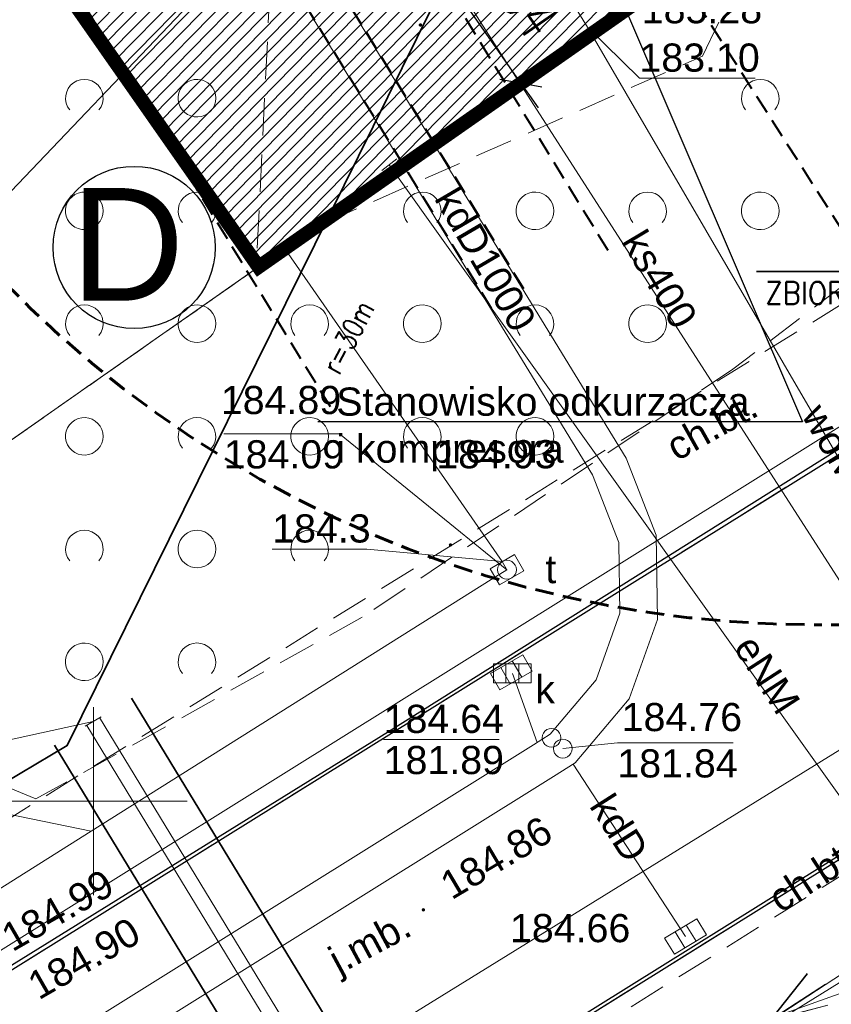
# Model space of a CAD drawing. Extents: x 8014 to 6635291, y -5609 to 5765892.
# Tile 34 of 158: x 6601148 to 6601170, y 5731745 to 5731771. Entities that reach past the tile are written whole.
import ezdxf
from ezdxf import colors
from ezdxf.entities.mleader import LeaderData, LeaderLine
from ezdxf.enums import TextEntityAlignment as Align
from ezdxf.math import Vec2, Vec3

# ---------------------------------------------------------------- set-up
doc = ezdxf.new("R2010")
doc.units = 0
doc.header["$PDSIZE"] = 0.75
for name, pattern in [('( Dashed )', [0.75, 0.5, -0.25]), ('DASHED', [0.75, 0.5, -0.25]), ('HIDDEN', [0.375, 0.25, -0.125]), ('PRZER1-1', [1, 0.5, -0.5]), ('PRZER2-1', [1.5, 1, -0.5]), ('PRZER3-1', [2, 1.5, -0.5])]:
    doc.linetypes.add(name, pattern=pattern)
doc.layers.get('0').update_dxf_attribs({"linetype": 'CONTINUOUS'})
doc.layers.get('Defpoints').update_dxf_attribs({"linetype": 'CONTINUOUS'})
for name, color, linetype, lineweight in [('- Projektowany budynek', 4, 'CONTINUOUS', 50), ('a_krawężnik', 7, 'CONTINUOUS', 30), ('GESDZI', 7, 'CONTINUOUS', 18), ('GSLKRW', 7, 'CONTINUOUS', 25), ('GSPWPS', 7, 'CONTINUOUS', 13), ('GSPWPS_O', 7, 'CONTINUOUS', 13), ('GSSKOA', 7, 'CONTINUOUS', 18), ('GSSKOA_O', 7, 'CONTINUOUS', 18), ('GSSKOD', 7, 'CONTINUOUS', 18), ('GSSKOD_O', 7, 'CONTINUOUS', 18), ('GSSZAD', 7, 'CONTINUOUS', 18), ('GULLOB', 7, 'CONTINUOUS', 35), ('GUPIKP', 7, 'CONTINUOUS', 18), ('GUPIWZ', 7, 'CONTINUOUS', 18), ('GUPIWZ_O', 7, 'CONTINUOUS', 18), ('GUPPRZ_O', 7, 'CONTINUOUS', 18), ('GUPZCP', 7, 'CONTINUOUS', 18), ('OPIS', 7, 'CONTINUOUS', 0), ('Ramka sekcyjna', 7, 'CONTINUOUS', 18), ('T_OBRYS', 160, 'CONTINUOUS', 40), ('T_odn', 7, 'CONTINUOUS', 35), ('T_str.ochr.8m', 40, 'HIDDEN', 60)]:
    doc.layers.add(name, color=color, linetype=linetype, lineweight=lineweight)
for name, color, linetype in [('A-SZRAF- DROGI', 130, 'CONTINUOUS'), ('a_drogi', 4, 'CONTINUOUS'), ('a_granica', 12, 'DASHED'), ('a_zieleń', 80, 'CONTINUOUS'), ('STREFY', 7, 'CONTINUOUS'), ('T_opisy', 7, 'CONTINUOUS'), ('Wymiarowanie', 7, 'CONTINUOUS')]:
    doc.layers.add(name, color=color, linetype=linetype)
for name, color, linetype, lineweight, true_color in [('GESUZY', 7, 'CONTINUOUS', 18, 0x008000), ('GULCPR', 7, 'CONTINUOUS', 18, 0xd200d2), ('GULEPR', 1, 'CONTINUOUS', 18, 0xff0000), ('GULEPR_O', 1, 'CONTINUOUS', 18, 0xff0000), ('GULKPR', 7, 'CONTINUOUS', 18, 0x803300), ('GULKPR_O', 7, 'CONTINUOUS', 18, 0x803300), ('GULTPR', 7, 'CONTINUOUS', 18, 0xff9100), ('GULWPR', 5, 'CONTINUOUS', 18, 0x0000ff), ('GULWPR_O', 5, 'CONTINUOUS', 18, 0x0000ff), ('GUPKKS', 7, 'CONTINUOUS', 18, 0x803300), ('GUPKSD', 7, 'CONTINUOUS', 18, 0x803300)]:
    doc.layers.add(name, color=color, linetype=linetype, lineweight=lineweight, true_color=true_color)
doc.styles.add('Arial', font='arial.ttf')
doc.styles.add('ROMANS', font='romans.shx', dxfattribs={"width": 0.7})
doc.linetypes.add('SMILEYS', pattern='A,12.7,-5.08,[":^)",Standard,S=2.54,R=0,X=-2.54,Y=-1.27],-5.08,12.7,-5.08,["8)",Standard,S=2.54,R=0,X=-2.54,Y=-1.27],-5.08', length=45.72)
doc.dimstyles.new('DIM500', dxfattribs={"dimscale": 40, "dimtxt": 0.03, "dimasz": 0.01, "dimexe": 0, "dimexo": 0, "dimgap": 0.02, "dimtad": 1, "dimzin": 9, "dimdsep": 46, "dimtxsty": 'ROMANS', "dimblk": 'TICK1', "dimcen": 0, "dimse1": 1, "dimse2": 1, "dimclrd": 256, "dimclre": 7, "dimclrt": 6, "dimazin": 0, "dimtfac": 1, "dimtdec": 4, "dimtix": 1, "dimtmove": 2, "dimatfit": 3, "dimldrblk": 'TICK1', "dimfxl": 1, "dimtolj": 1, "dimtzin": 9, "dimarcsym": 0})

# ---------------------------------------------------------------- blocks, each defined once
blk = doc.blocks.new('D_GUPKKS1')
at = {"color": 0}
blk.add_lwpolyline([(0.5, -0.25), (-0.5, -0.25), (-0.5, 0.25), (0.5, 0.25)], close=True, dxfattribs=at)
for points in [[(-0.175, -0.25), (-0.175, 0.25)], [(0.175, -0.25), (0.175, 0.25)]]:
    blk.add_lwpolyline(points, dxfattribs=at)
blk = doc.blocks.new('D_GUPKSD1_1')
at = {"color": 0}
blk.add_lwpolyline([(0, 0.25), (0.064705, 0.241481), (0.125, 0.216506), (0.176777, 0.176777), (0.216506, 0.125), (0.241481, 0.064705), (0.25, 0), (0.241481, -0.064705), (0.216506, -0.125), (0.176777, -0.176777), (0.125, -0.216506), (0.064705, -0.241481), (0, -0.25), (-0.064705, -0.241481), (-0.125, -0.216506), (-0.176777, -0.176777), (-0.216506, -0.125), (-0.241481, -0.064705), (-0.25, 0), (-0.241481, 0.064705), (-0.216506, 0.125), (-0.176777, 0.176777), (-0.125, 0.216506), (-0.064705, 0.241481)], close=True, dxfattribs=at)
blk = doc.blocks.new('D_GSPWPS1')
blk.add_hatch(color=0).paths.add_polyline_path([(-0.045, 0), (-0.043467, -0.011647), (-0.038971, -0.0225), (-0.03182, -0.03182), (-0.0225, -0.038971), (-0.011647, -0.043467), (0, -0.045), (0.011647, -0.043467), (0.0225, -0.038971), (0.03182, -0.03182), (0.038971, -0.0225), (0.043467, -0.011647), (0.045, 0), (0.043467, 0.011647), (0.038971, 0.0225), (0.03182, 0.03182), (0.0225, 0.038971), (0.011647, 0.043467), (0, 0.045), (-0.011647, 0.043467), (-0.0225, 0.038971), (-0.03182, 0.03182), (-0.038971, 0.0225), (-0.043467, 0.011647)])
blk = doc.blocks.new('D_GUPIKP1_1')
at = {"color": 0}
blk.add_lwpolyline([(0, 0.25), (0.064705, 0.241481), (0.125, 0.216506), (0.176777, 0.176777), (0.216506, 0.125), (0.241481, 0.064705), (0.25, 0), (0.241481, -0.064705), (0.216506, -0.125), (0.176777, -0.176777), (0.125, -0.216506), (0.064705, -0.241481), (0, -0.25), (-0.064705, -0.241481), (-0.125, -0.216506), (-0.176777, -0.176777), (-0.216506, -0.125), (-0.241481, -0.064705), (-0.25, 0), (-0.241481, 0.064705), (-0.216506, 0.125), (-0.176777, 0.176777), (-0.125, 0.216506), (-0.064705, 0.241481)], close=True, dxfattribs=at)
blk = doc.blocks.new('D_GUPIWZ1_3')
at = {"color": 0}
blk.add_lwpolyline([(0.375, -0.25), (-0.375, -0.25), (-0.375, 0.25), (0.375, 0.25)], close=True, dxfattribs=at)
blk = doc.blocks.new('D_GUPZCP1')
at = {"color": 0}
blk.add_lwpolyline([(0, 0.25), (0, -0.25)], dxfattribs=at)
blk = doc.blocks.new('D_GUPIWZ1_1')
at = {"color": 0}
blk.add_lwpolyline([(0, 0.25), (0.064705, 0.241481), (0.125, 0.216506), (0.176777, 0.176777), (0.216506, 0.125), (0.241481, 0.064705), (0.25, 0), (0.241481, -0.064705), (0.216506, -0.125), (0.176777, -0.176777), (0.125, -0.216506), (0.064705, -0.241481), (0, -0.25), (-0.064705, -0.241481), (-0.125, -0.216506), (-0.176777, -0.176777), (-0.216506, -0.125), (-0.241481, -0.064705), (-0.25, 0), (-0.241481, 0.064705), (-0.216506, 0.125), (-0.176777, 0.176777), (-0.125, 0.216506), (-0.064705, 0.241481)], close=True, dxfattribs=at)
blk = doc.blocks.new('D_SUEP1')
at = {"color": 0}
blk.add_lwpolyline([(-0.75, -0.5), (0.75, 0), (-0.75, 0.5)], dxfattribs=at)
blk = doc.blocks.new('D_GSSZAD1')
at = {"color": 0}
blk.add_lwpolyline([(0.5, 0), (0.490964, 0.094626), (0.464184, 0.185831), (0.420627, 0.27032), (0.361867, 0.34504), (0.290028, 0.407288), (0.207708, 0.454816), (0.117879, 0.485906), (0.023791, 0.499434), (-0.071157, 0.494911), (-0.163534, 0.4725), (-0.25, 0.433013), (-0.32743, 0.377875), (-0.393027, 0.309079), (-0.444418, 0.229113), (-0.479746, 0.140866), (-0.497736, 0.047528), (-0.497736, -0.047528), (-0.479746, -0.140866), (-0.444418, -0.229113), (-0.393027, -0.309079), (-0.32743, -0.377875), (-0.25, -0.433013), (-0.163534, -0.4725), (-0.071157, -0.494911), (0.023791, -0.499434), (0.117879, -0.485906), (0.207708, -0.454816), (0.290028, -0.407288), (0.361867, -0.34504), (0.420627, -0.27032), (0.464184, -0.185831), (0.490964, -0.094626)], close=True, dxfattribs=at)
blk = doc.blocks.new('D_GSSZAD2')
at = {"color": 0}
blk.add_lwpolyline([(-0.390312, -0.3125), (-0.445567, -0.226869), (-0.482312, -0.131814), (-0.49902, -0.031282), (-0.494998, 0.070549), (-0.470412, 0.169449), (-0.426283, 0.26131), (-0.364446, 0.342315), (-0.287468, 0.409099), (-0.198548, 0.458889), (-0.10138, 0.489614), (0, 0.5), (0.10138, 0.489614), (0.198548, 0.458889), (0.287468, 0.409099), (0.364446, 0.342315), (0.426283, 0.26131), (0.470412, 0.169449), (0.494998, 0.070549), (0.49902, -0.031282), (0.482312, -0.131814), (0.445567, -0.226869), (0.390312, -0.3125)], dxfattribs=at)
blk = doc.blocks.new('_None')
blk = doc.blocks.new('TICK1')
at = {"color": 0}
for p, q in [((0, -1.4), (0, 1.4)), ((0, 0), (-1, 0))]:
    blk.add_line(p, q, dxfattribs=at)
at = {"color": 2}
blk.add_line((-1, -1), (1, 1), dxfattribs=at)
blk = doc.blocks.new('*D220')
at = {"layer": 'Defpoints', "color": 0}
for p in [(6601160.168, 5731773.19), (6601162.486, 5731769.877), (6601161.385, 5731769.107)]:
    blk.add_point(p, dxfattribs=at)
at = {"layer": 'Wymiarowanie', "lineweight": -2}
for p, q in [((6601158.838, 5731772.748), (6601158.609, 5731773.076)), ((6601159.067, 5731772.42), (6601161.385, 5731769.107)), ((6601161.615, 5731768.779), (6601161.844, 5731768.451))]:
    blk.add_line(p, q, dxfattribs=at)
at = {"layer": 'Wymiarowanie', "lineweight": -2, "xscale": 0.4, "yscale": 0.4, "zscale": 0.4}
for p, rotation in [((6601159.067, 5731772.42), 304.9757560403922), ((6601161.385, 5731769.107), 124.9757560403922)]:
    blk.add_blockref('TICK1', p, dxfattribs=dict(at, rotation=rotation))
at = {"layer": 'Wymiarowanie', "color": 6, "insert": (6601161.373, 5731771.566), "char_height": 1.2, "attachment_point": 5, "rotation": 304.9758, "style": 'ROMANS'}
blk.add_mtext('\\A1;4.04', dxfattribs=at)

msp = doc.modelspace()

# ---------------------------------------------------------------- hatches: boundary and pattern name
at = {"layer": 'A-SZRAF- DROGI', "linetype": 'ByBlock', "lineweight": 0}
h = msp.add_hatch(dxfattribs=at)
h.set_pattern_fill('ANSI37', color=253, scale=3, style=0)
h.set_pattern_definition([(45, (3365827.47042, 2822255.7523), (-0.265165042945, 0.265165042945), []), (135, (3365827.47042, 2822255.7523), (-0.265165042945, -0.265165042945), [])])
h.paths.add_polyline_path([(6601164.801, 5731825.446), (6601168.791, 5731826.948), (6601168.821, 5731824.474), (6601166.454, 5731823.503)])
edge = h.paths.add_edge_path()
edge.add_line((6601172.476, 5731825.895), (6601172.411, 5731828.026))
edge.add_line((6601172.411, 5731828.026), (6601173.992, 5731828.189))
edge.add_arc((6601186.035, 5732243.68), 415.666, 268.33976, 269.91165)
edge.add_line((6601185.394, 5731828.015), (6601205.043, 5731828.193))
edge.add_line((6601205.043, 5731828.193), (6601225.232, 5731828.343))
edge.add_line((6601225.232, 5731828.343), (6601245.168, 5731828.586))
edge.add_line((6601245.168, 5731828.586), (6601245.543, 5731828.59))
edge.add_line((6601245.543, 5731828.59), (6601246.884, 5731826.594))
edge.add_line((6601246.884, 5731826.594), (6601221.79, 5731826.309))
edge.add_line((6601221.79, 5731826.309), (6601205.136, 5731826.031))
edge.add_line((6601205.136, 5731826.031), (6601185.273, 5731825.848))
edge.add_line((6601185.273, 5731825.848), (6601173.834, 5731826.053))
edge.add_line((6601173.834, 5731826.053), (6601172.476, 5731825.895))
edge = h.paths.add_edge_path()
edge.add_line((6601111.994, 5731733.86), (6601109.203, 5731750.836))
edge.add_line((6601109.203, 5731750.836), (6601106.88, 5731760.994))
edge.add_line((6601106.88, 5731760.994), (6601102.557, 5731779.174))
edge.add_line((6601102.557, 5731779.174), (6601096.809, 5731802.335))
edge.add_line((6601096.809, 5731802.335), (6601093.394, 5731815.076))
edge.add_arc((6601112.891, 5731821.407), 20.499, 186.6456, 197.9903, ccw=False)
edge.add_arc((6601104.1, 5731821.197), 11.772, 157.0931, 190.5857, ccw=False)
edge.add_line((6601093.257, 5731825.779), (6601095.519, 5731824.743))
edge.add_line((6601095.519, 5731824.743), (6601101.325, 5731802.801))
edge.add_line((6601101.325, 5731802.801), (6601106.886, 5731780.522))
edge.add_line((6601106.886, 5731780.522), (6601111.376, 5731762.136))
edge.add_line((6601111.376, 5731762.136), (6601116.585, 5731733.745))
edge.add_line((6601116.585, 5731733.745), (6601117.929, 5731724.497))
edge.add_line((6601117.929, 5731724.497), (6601120.175, 5731712.999))
edge.add_line((6601120.175, 5731712.999), (6601122.074, 5731714.127))
edge.add_line((6601122.074, 5731714.127), (6601119.954, 5731724.963))
edge.add_line((6601119.954, 5731724.963), (6601118.634, 5731734.045))
edge.add_line((6601118.634, 5731734.045), (6601113.329, 5731762.836))
edge.add_line((6601113.329, 5731762.836), (6601108.915, 5731781.012))
edge.add_line((6601108.915, 5731781.012), (6601103.286, 5731803.464))
edge.add_line((6601103.286, 5731803.464), (6601098.333, 5731822.44))
edge.add_line((6601098.333, 5731822.44), (6601100.26, 5731826.8))
edge.add_line((6601100.26, 5731826.8), (6601104.18, 5731826.61))
edge.add_line((6601104.18, 5731826.61), (6601124.59, 5731825.705))
edge.add_arc((6601125.61, 5731847.683), 22.002, 254.8648, 267.342, ccw=False)
edge.add_line((6601119.866, 5731826.445), (6601114.202, 5731827.977))
edge.add_arc((6601110.334, 5731814.504), 14.017, 73.981, 84.7293)
edge.add_line((6601111.621, 5731828.462), (6601104.31, 5731828.801))
edge.add_line((6601104.31, 5731828.801), (6601098.736, 5731829.044))
edge.add_arc((6601099.468, 5731836.321), 7.313, 237.4214, 264.2566, ccw=False)
edge.add_line((6601095.53, 5731830.158), (6601092.874, 5731826.011))
edge.add_arc((6601101.918, 5731821.944), 9.917, 155.786, 175.0174)
edge.add_arc((6601112.86, 5731821.402), 20.868, 176.144, 198.0523)
edge.add_line((6601093.019, 5731814.935), (6601096.416, 5731802.213))
edge.add_line((6601096.416, 5731802.213), (6601102.139, 5731779.125))
edge.add_line((6601102.139, 5731779.125), (6601106.492, 5731760.912))
edge.add_line((6601106.492, 5731760.912), (6601108.825, 5731750.719))
edge.add_line((6601108.825, 5731750.719), (6601111.607, 5731733.785))
edge.add_line((6601111.607, 5731733.785), (6601115.11, 5731713.014))
edge.add_line((6601115.11, 5731713.014), (6601115.783, 5731710.389))
edge.add_line((6601115.783, 5731710.389), (6601116.123, 5731710.591))
edge.add_line((6601116.123, 5731710.591), (6601115.488, 5731713.094))
edge.add_line((6601115.488, 5731713.094), (6601113.741, 5731723.477))
edge.add_line((6601113.741, 5731723.477), (6601111.994, 5731733.86))
at = {"layer": 'a_zieleń', "transparency": 33554687}
h = msp.add_hatch(dxfattribs=at)
h.set_pattern_fill('ANSI31', color=256, scale=2, angle=0.5416)
h.set_pattern_definition([(45.54155787, (6600987.53512, 5732094.77134), (-0.1784396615, 0.175097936), [])])
edge = h.paths.add_edge_path()
edge.add_line((6601184.523, 5731785.715), (6601184.767, 5731785.473))
edge.add_line((6601184.767, 5731785.473), (6601208.79, 5731802.27))
edge.add_line((6601208.79, 5731802.27), (6601211.05, 5731814.48))
edge.add_line((6601211.05, 5731814.48), (6601142.151, 5731813.823))
edge.add_arc((6601143.698, 5731819.102), 5.501, 253.6603, 270.5475)
edge.add_line((6601143.751, 5731813.601), (6601191.034, 5731814.053))
edge.add_arc((6601191.122, 5731812.113), 1.942, 359.8374, 92.594, ccw=False)
edge.add_line((6601193.063, 5731812.108), (6601193.074, 5731811.004))
edge.add_line((6601193.074, 5731811.004), (6601197.383, 5731811.045))
edge.add_line((6601197.383, 5731811.045), (6601197.425, 5731806.621))
edge.add_line((6601197.425, 5731806.621), (6601199.732, 5731806.642))
edge.add_line((6601199.732, 5731806.642), (6601199.803, 5731799.171))
edge.add_line((6601199.803, 5731799.171), (6601197.516, 5731797.165))
edge.add_line((6601197.516, 5731797.165), (6601194.216, 5731797.133))
edge.add_line((6601194.216, 5731797.133), (6601194.251, 5731793.47))
edge.add_arc((6601191.538, 5731793.658), 2.72, 281.0894, 356.0358, ccw=False)
edge.add_line((6601192.061, 5731790.989), (6601185.152, 5731786.156))
edge.add_arc((71774552.687, -87417922.681), 113685689.918, 124.97904394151, 124.97904432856)
h.paths.add_polyline_path([(6601204.906, 5731809.178), (6601202.577, 5731808.579), (6601203.741, 5731808.879)], flags=16)
h = msp.add_hatch(dxfattribs=at)
h.set_pattern_fill('ANSI31', color=256, scale=2, angle=0.5416)
h.set_pattern_definition([(45.54818, (6607983.67314, 5729436.4412), (-0.178459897, 0.175077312), [])])
edge = h.paths.add_edge_path()
edge.add_line((6601132.289, 5731807.912), (6601127.081, 5731807.902))
edge.add_line((6601127.081, 5731807.902), (6601127.042, 5731806.546))
edge.add_line((6601127.042, 5731806.546), (6601125.024, 5731806.575))
edge.add_line((6601125.024, 5731806.575), (6601123.865, 5731808.179))
edge.add_line((6601123.865, 5731808.179), (6601123.893, 5731810.091))
edge.add_line((6601123.893, 5731810.091), (6601127.092, 5731810.045))
edge.add_line((6601127.092, 5731810.045), (6601127.079, 5731809.102))
edge.add_line((6601127.079, 5731809.102), (6601132.973, 5731809.113))
edge.add_arc((6601141.259, 5731812.627), 9, 180.5464, 202.9871, ccw=False)
edge.add_line((6601132.259, 5731812.542), (6601132.248, 5731813.728))
edge.add_line((6601132.248, 5731813.728), (6601119.83, 5731813.61))
edge.add_line((6601119.83, 5731813.61), (6601154.4, 5731764.22))
edge.add_line((6601154.4, 5731764.22), (6601170.421, 5731775.462))
edge.add_line((6601170.421, 5731775.462), (6601167.796, 5731776.943))
edge.add_line((6601167.796, 5731776.943), (6601164.951, 5731771.897))
edge.add_line((6601164.951, 5731771.897), (6601163.576, 5731771.285))
edge.add_line((6601163.576, 5731771.285), (6601148.409, 5731779.831))
edge.add_line((6601148.409, 5731779.831), (6601150.868, 5731784.187))
edge.add_arc((6601153.831, 5731789.328), 5.934, 214.9282, 240.0426, ccw=False)
edge.add_line((6601148.966, 5731785.93), (6601146.468, 5731789.497))
edge.add_line((6601146.468, 5731789.497), (6601142.299, 5731786.729))
edge.add_line((6601142.299, 5731786.729), (6601135.135, 5731796.973))
edge.add_line((6601135.135, 5731796.973), (6601132.679, 5731795.251))
edge.add_line((6601132.679, 5731795.251), (6601128.605, 5731801.065))
edge.add_line((6601128.605, 5731801.065), (6601130.242, 5731802.212))
edge.add_line((6601130.242, 5731802.212), (6601128.23, 5731805.075))
edge.add_line((6601128.23, 5731805.075), (6601132.289, 5731807.912))
h.paths.add_polyline_path([(6601124.088, 5731807.273), (6601122.408, 5731810.037), (6601124.012, 5731807.364), (6601124.445, 5731807.377)])

# ---------------------------------------------------------------- linework, layer by layer
at = {"layer": 'a_drogi', "color": 1, "linetype": 'SMILEYS', "ltscale": 10}
msp.add_circle((6601151.088, 5731764.739, 10.22), 2.159, dxfattribs=at)
at = {"layer": 'a_granica', "elevation": 10.08}
msp.add_lwpolyline([(6601154.4, 5731764.22, 0.375, 0.375, 0), (6601119.83, 5731813.61, 0.375, 0.375, 0), (6601211.05, 5731814.48, 0.375, 0.375, 0), (6601208.79, 5731802.27, 0.375, 0.375, 0), (6601154.4, 5731764.22, 0.375, 0, 0)], format="xyseb", dxfattribs=at)
at = {"layer": 'a_krawężnik'}
for p, q in [((6601172.052, 5731760.754), (6601157.857, 5731751.849)), ((6601130.596, 5731724.098), (6601177.1, 5731753.074)), ((6601157.857, 5731751.849), (6601125.689, 5731731.93))]:
    msp.add_line(p, q, dxfattribs=at)
at = {"layer": 'GESDZI', "color": 8, "linetype": 'Continuous', "lineweight": 18, "elevation": 10.22}
for points in [[(6601154.4, 5731764.22), (6601127.53, 5731802.6), (6601119.83, 5731813.61), (6601211.05, 5731814.48), (6601208.79, 5731802.27)], [(6601140.46, 5731754.47), (6601135.59, 5731757.91), (6601122.2, 5731776.01), (6601111.72, 5731792.46), (6601127.53, 5731802.6), (6601154.4, 5731764.22)], [(6601140.46, 5731754.47), (6601154.4, 5731764.22), (6601208.79, 5731802.27), (6601216.42, 5731789), (6601201.69, 5731779.82), (6601182.14, 5731767.62), (6601162.6, 5731755.43), (6601143.05, 5731743.24), (6601137.31, 5731752.26)], [(6601145.65, 5731730.16), (6601139.4, 5731740.97), (6601143.05, 5731743.24), (6601162.6, 5731755.43), (6601182.14, 5731767.62), (6601201.69, 5731779.82), (6601216.42, 5731789), (6601221.16, 5731780.75), (6601219.68, 5731779.82), (6601221.45, 5731777.18), (6601212.93, 5731771.89), (6601147.39, 5731731.24)], [(6601151.62, 5731724.81), (6601147.39, 5731731.24), (6601212.93, 5731771.89), (6601222.65, 5731756.31), (6601181.7, 5731745.25)]]:
    msp.add_lwpolyline(points, close=True, dxfattribs=at)
at = {"layer": 'GESUZY', "color": 8, "linetype": 'PRZER1-1', "lineweight": 18, "elevation": 10.08}
for points in [[(6601127.53, 5731802.6), (6601111.72, 5731792.46), (6601122.2, 5731776.01), (6601137.31, 5731752.26), (6601140.46, 5731754.47), (6601154.4, 5731764.22), (6601208.79, 5731802.27), (6601211.05, 5731814.48), (6601119.83, 5731813.61)], [(6601154.4, 5731764.22), (6601127.53, 5731802.6), (6601119.83, 5731813.61), (6601211.05, 5731814.48), (6601208.79, 5731802.27)], [(6601154.4, 5731764.22), (6601140.46, 5731754.47), (6601137.31, 5731752.26), (6601122.2, 5731776.01), (6601111.72, 5731792.46), (6601127.53, 5731802.6)]]:
    msp.add_lwpolyline(points, close=True, dxfattribs=at)
at = {"layer": 'GSLKRW', "color": 8, "linetype": 'Continuous', "lineweight": 25, "elevation": 10.18}
for points in [[(6601127.63, 5731732.94), (6601147.86, 5731745.53), (6601171.84, 5731760.47), (6601176.09, 5731763.87), (6601177.31, 5731767.69)], [(6601131.725, 5731724.507), (6601136.351, 5731727.445), (6601152.67, 5731737.74), (6601175.14, 5731751.74), (6601179.445, 5731754.298), (6601186.52, 5731757.579), (6601189.069, 5731758.65), (6601192.769, 5731760.184), (6601203.806, 5731763.875)]]:
    msp.add_lwpolyline(points, dxfattribs=at)
at = {"layer": 'GSSKOA', "color": 8, "linetype": 'PRZER3-1', "lineweight": 18, "elevation": 10.18}
for points in [[(6601271.64, 5731777.52), (6601221.47, 5731776.54), (6601207.67, 5731774.15), (6601202.69, 5731775.94), (6601199.89, 5731778.48), (6601196.43, 5731783.9), (6601192.126, 5731790.614), (6601174.875, 5731778.716), (6601176.431, 5731776.4), (6601177.574, 5731771.743), (6601177.639, 5731769.514), (6601177.31, 5731767.69), (6601176.09, 5731763.87), (6601171.84, 5731760.47), (6601147.86, 5731745.53), (6601127.63, 5731732.94), (6601131.725, 5731724.507)], [(6601131.725, 5731724.507), (6601136.351, 5731727.445), (6601152.67, 5731737.74), (6601175.14, 5731751.74)]]:
    msp.add_lwpolyline(points, dxfattribs=at)
at = {"layer": 'GSSKOD', "color": 8, "linetype": 'PRZER2-1', "lineweight": 18, "elevation": 10.18}
msp.add_lwpolyline([(6601177.31, 5731767.69), (6601177.639, 5731769.514), (6601177.574, 5731771.743), (6601176.431, 5731776.4), (6601174.875, 5731778.716), (6601173.808, 5731778.087), (6601175.549, 5731775.493), (6601176.098, 5731773.533), (6601176.398, 5731771.529), (6601176.442, 5731769.37), (6601176.395, 5731767.219), (6601137.233, 5731743.043), (6601137.684, 5731742.462), (6601126.281, 5731735.409), (6601127.63, 5731732.94), (6601147.86, 5731745.53), (6601171.84, 5731760.47), (6601176.09, 5731763.87)], close=True, dxfattribs=at)
for points in [[(6601136.351, 5731727.445), (6601152.67, 5731737.74), (6601175.14, 5731751.74), (6601179.445, 5731754.298), (6601186.52, 5731757.579), (6601192.769, 5731760.184), (6601203.806, 5731763.875), (6601209, 5731764.99), (6601216.08, 5731766.5), (6601220.181, 5731767.264), (6601230.549, 5731768.472), (6601239.19, 5731768.93)], [(6601258.19, 5731768.51), (6601258.18, 5731767.95), (6601238.71, 5731768.23), (6601229.754, 5731767.736), (6601216.11, 5731765.95), (6601209.73, 5731764.69), (6601203.155, 5731762.942), (6601193.058, 5731759.71), (6601189.368, 5731758.176), (6601179.713, 5731753.873), (6601175.35, 5731751.41), (6601152.91, 5731737.41), (6601136.396, 5731726.986), (6601136.351, 5731727.445)]]:
    msp.add_lwpolyline(points, dxfattribs=at)
at = {"layer": 'GSSZAD', "color": 8, "linetype": 'PRZER2-1', "lineweight": 18, "elevation": 10.1}
msp.add_lwpolyline([(6601142.89, 5731795.24), (6601148.57, 5731784.4), (6601151.1, 5731772.78), (6601154.78, 5731773.21), (6601154.34, 5731764.19), (6601156.09, 5731765.36), (6601166.22, 5731769.83), (6601167.19, 5731771.85), (6601174.49, 5731772.34), (6601174.79, 5731767.37), (6601167.03, 5731761.5), (6601157.16, 5731754.9), (6601148.47, 5731750.06), (6601138.44, 5731754.22), (6601131.08, 5731768.1), (6601134.76, 5731771.03), (6601130.73, 5731789.09)], close=True, dxfattribs=at)
at = {"layer": 'GULCPR', "color": 8, "linetype": 'Continuous', "lineweight": 18, "elevation": 10.14}
for points in [[(6601168.05, 5731722.72), (6601167.225, 5731724.187), (6601150.165, 5731752.225)], [(6601168.05, 5731722.72), (6601166.892, 5731723.964), (6601149.823, 5731752.017)]]:
    msp.add_lwpolyline(points, dxfattribs=at)
at = {"layer": 'GULEPR', "color": 8, "linetype": 'Continuous', "lineweight": 18, "elevation": 10.14}
for points in [[(6601180.977, 5731752.718), (6601170.762, 5731748.905), (6601157.881, 5731766.942)], [(6601255.92, 5731760.78), (6601217.691, 5731757.772), (6601181.22, 5731752.78), (6601141.24, 5731726.67)]]:
    msp.add_lwpolyline(points, dxfattribs=at)
at = {"layer": 'GULEPR', "color": 8, "linetype": 'PRZER3-1', "lineweight": 18, "elevation": 10.14}
msp.add_lwpolyline([(6601181.22, 5731752.78), (6601141.28, 5731726.73), (6601122.6, 5731714.6)], dxfattribs=at)
at = {"layer": 'GULKPR', "color": 8, "linetype": 'Continuous', "lineweight": 18, "elevation": 10.14}
for points in [[(6601099.224, 5731712.494), (6601108.572, 5731718.328), (6601112.158, 5731720.57), (6601161.723, 5731751.505), (6601162.169, 5731751.783), (6601163.389, 5731753.23), (6601164.019, 5731755.004), (6601163.99, 5731756.883), (6601163.29, 5731758.683), (6601125.738, 5731819.998), (6601125.053, 5731823.996), (6601126.325, 5731852.391)], [(6601099.608, 5731711.554), (6601109.102, 5731717.48), (6601112.688, 5731719.722), (6601162.252, 5731750.656), (6601162.832, 5731751.018), (6601164.27, 5731752.725), (6601165.022, 5731754.839), (6601164.988, 5731757.078), (6601164.19, 5731759.129), (6601126.691, 5731820.356), (6601126.057, 5731824.058), (6601127.325, 5731852.377)], [(6601150.317, 5731786.289), (6601171.947, 5731752.649)], [(6601161.817, 5731751.567), (6601161.16, 5731753.404)], [(6601171.947, 5731752.649), (6601158.492, 5731744.33), (6601130.995, 5731727.333)], [(6601162.779, 5731750.986), (6601165.77, 5731746.4)]]:
    msp.add_lwpolyline(points, dxfattribs=at)
at = {"layer": 'GULLOB', "color": 8, "linetype": 'Continuous', "lineweight": 35, "elevation": 10.12}
for points in [[(6601151.019, 5731752.745), (6601168.057, 5731724.743)], [(6601148.969, 5731751.497), (6601166.06, 5731723.408)]]:
    msp.add_lwpolyline(points, dxfattribs=at)
at = {"layer": 'GULTPR', "color": 8, "linetype": 'Continuous', "lineweight": 18, "elevation": 10.14}
msp.add_lwpolyline([(6601155.044, 5731764.783), (6601160.891, 5731756.379), (6601161.015, 5731756.162), (6601160.59, 5731755.903), (6601149.943, 5731749.2), (6601143.008, 5731744.84), (6601140.934, 5731743.538), (6601140.548, 5731743.3), (6601138.435, 5731741.967), (6601118.312, 5731729.307), (6601116.2, 5731728.1)], dxfattribs=at)
at = {"layer": 'GULWPR', "color": 8, "linetype": 'Continuous', "lineweight": 18, "elevation": 10.14}
for points in [[(6601176.734, 5731747.333), (6601163.155, 5731770.605), (6601162.741, 5731771.276), (6601163.033, 5731771.682)], [(6601163.427, 5731742.118), (6601165.146, 5731743.193), (6601176.734, 5731747.333), (6601189.857, 5731752.765), (6601218.112, 5731763.722), (6601261.535, 5731763.006), (6601280.645, 5731762.692)]]:
    msp.add_lwpolyline(points, dxfattribs=at)
at = {"layer": 'GUPPRZ_O', "color": 8, "linetype": 'Continuous', "lineweight": 13, "elevation": 10.8, "flags": 128}
for points in [[(6601163.155, 5731770.605), (6601164.543, 5731769.245), (6601167.623, 5731769.245)], [(6601161.015, 5731756.162), (6601156.554, 5731759.78), (6601153.474, 5731759.78)], [(6601160.891, 5731756.379), (6601157.283, 5731756.713), (6601154.763, 5731756.713)], [(6601149.994, 5731752.121), (6601147.525, 5731751.585), (6601144.445, 5731751.585)], [(6601157.731, 5731751.644), (6601160.811, 5731751.644)], [(6601162.501, 5731751.401), (6601163.954, 5731751.556), (6601167.034, 5731751.556)], [(6601149.943, 5731749.2), (6601146.086, 5731749.993), (6601143.566, 5731749.993)]]:
    msp.add_lwpolyline(points, dxfattribs=at)
at = {"layer": 'Ramka sekcyjna', "color": 8, "linetype": 'Continuous', "lineweight": 18, "elevation": 100, "flags": 128}
for points in [[(6601150, 5731750), (6601150, 5731752.5)], [(6601152.5, 5731750), (6601147.5, 5731750)], [(6601152.5, 5731750), (6601147.5, 5731750)], [(6601150, 5731750), (6601150, 5731747.5)]]:
    msp.add_lwpolyline(points, dxfattribs=at)
at = {"layer": 'STREFY', "color": 1, "linetype": '( Dashed )', "lineweight": 40}
for points, elevation in [([(6601163.708, 5731764.657), (6601131.398, 5731817.327)], 10.08), ([(6601161.462, 5731763.635), (6601129.152, 5731816.304)], 10.14)]:
    msp.add_lwpolyline(points, dxfattribs=dict(at, elevation=elevation))
for points in [[(6601160.605, 5731763.11), (6601128.295, 5731815.779)], [(6601156.314, 5731760.496), (6601124.004, 5731813.165)]]:
    msp.add_lwpolyline(points, dxfattribs=at)
at = {"layer": 'T_OBRYS', "color": 1, "linetype": '( Dashed )', "lineweight": 40}
msp.add_lwpolyline([(6601133.316, 5731823.501), (6601154.732, 5731788.98), (6601170.52, 5731764.295)], dxfattribs=at)
msp.add_lwpolyline([(6601133.316, 5731823.501), (6601154.732, 5731788.98), (6601170.52, 5731764.295)], dxfattribs=at)
at = {"layer": 'T_odn'}
msp.add_line((6601167.662, 5731764.103), (6601176.012, 5731764.103), dxfattribs=at)
at = {"layer": 'T_odn', "ltscale": 0.5, "elevation": -10.14, "flags": 128}
msp.add_lwpolyline([(6601146.791, 5731749.993), (6601149.304, 5731751.48), (6601162.888, 5731778.949), (6601165.507, 5731781.277)], dxfattribs=at)
at = {"layer": 'T_str.ochr.8m', "color": 202, "ltscale": 2, "elevation": 0}
msp.add_lwpolyline([(6601175.396, 5731816.722, -0.301537), (6601203.187, 5731798.326, -0.217818), (6601203.187, 5731773.095, -0.301537), (6601175.396, 5731754.698), (6601169.235, 5731754.698, -0.301372), (6601141.463, 5731773.095, -0.217755), (6601141.463, 5731798.326, -0.301643), (6601169.254, 5731816.722), (6601175.396, 5731816.722)], format="xyb", dxfattribs=at)

# ---------------------------------------------------------------- block references
at = {"layer": 'GSPWPS', "color": 8, "linetype": 'Continuous', "lineweight": 13}
for p in [(6601158.71, 5731770.66, 10.08), (6601159.511, 5731756.822, 10.08), (6601158.79, 5731747.11, 10.08)]:
    msp.add_blockref('D_GSPWPS1', p, dxfattribs=at)
at = {"layer": 'GSSZAD', "color": 8, "linetype": 'Continuous', "lineweight": 18}
for name, p in [('D_GSSZAD2', (6601149.76, 5731768.712, 10.1)), ('D_GSSZAD1', (6601152.76, 5731768.712, 10.1)), ('D_GSSZAD2', (6601167.76, 5731768.712, 10.1)), ('D_GSSZAD1', (6601149.76, 5731765.712, 10.1)), ('D_GSSZAD2', (6601152.76, 5731765.712, 10.1)), ('D_GSSZAD2', (6601158.76, 5731765.712, 10.1)), ('D_GSSZAD1', (6601161.76, 5731765.712, 10.1)), ('D_GSSZAD2', (6601164.76, 5731765.712, 10.1)), ('D_GSSZAD1', (6601167.76, 5731765.712, 10.1)), ('D_GSSZAD2', (6601149.76, 5731762.712, 10.1)), ('D_GSSZAD1', (6601152.76, 5731762.712, 10.1)), ('D_GSSZAD2', (6601155.76, 5731762.712, 10.1)), ('D_GSSZAD1', (6601158.76, 5731762.712, 10.1)), ('D_GSSZAD2', (6601161.76, 5731762.712, 10.1)), ('D_GSSZAD1', (6601164.76, 5731762.712, 10.1)), ('D_GSSZAD1', (6601149.76, 5731759.712, 10.1)), ('D_GSSZAD2', (6601152.76, 5731759.712, 10.1)), ('D_GSSZAD1', (6601155.76, 5731759.712, 10.1)), ('D_GSSZAD2', (6601158.76, 5731759.712, 10.1)), ('D_GSSZAD1', (6601161.76, 5731759.712, 10.1)), ('D_GSSZAD2', (6601149.76, 5731756.712, 10.1)), ('D_GSSZAD1', (6601152.76, 5731756.712, 10.1)), ('D_GSSZAD2', (6601155.76, 5731756.712, 10.1)), ('D_GSSZAD1', (6601149.76, 5731753.712, 10.1)), ('D_GSSZAD2', (6601152.76, 5731753.712, 10.1))]:
    msp.add_blockref(name, p, dxfattribs=at)
at = {"layer": 'GULEPR', "color": 8, "linetype": 'Continuous', "lineweight": 18}
for p, rotation in [((6601168.656, 5731744.586, 10.14), 213.1135298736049), ((6601168.661, 5731744.578, 10.14), 213.1476109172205)]:
    msp.add_blockref('D_SUEP1', p, dxfattribs=dict(at, rotation=rotation))
at = {"layer": 'GUPIKP', "color": 8, "linetype": 'Continuous', "lineweight": 18}
msp.add_blockref('D_GUPIKP1_1', (6601161.015, 5731756.162, 10.16), dxfattribs=at)
at = {"layer": 'GUPIWZ', "color": 8, "linetype": 'Continuous', "lineweight": 18, "rotation": 210.4655620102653}
msp.add_blockref('D_GUPIWZ1_3', (6601161.015, 5731756.162, 10.18), dxfattribs=at)
at = {"layer": 'GUPIWZ', "color": 8, "linetype": 'Continuous', "lineweight": 18}
msp.add_blockref('D_GUPIWZ1_1', (6601162.2, 5731751.69, 10.18), dxfattribs=at)
at = {"layer": 'GUPKKS', "color": 8, "linetype": 'Continuous', "lineweight": 18}
for p, rotation in [((6601161.13, 5731753.43, 10.16), 209.9006234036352), ((6601165.77, 5731746.4, 10.16), 211.2946923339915)]:
    msp.add_blockref('D_GUPKKS1', p, dxfattribs=dict(at, rotation=rotation))
msp.add_blockref('D_GUPKKS1', (6601161.16, 5731753.404, 10.16), dxfattribs=at)
at = {"layer": 'GUPKSD', "color": 8, "linetype": 'Continuous', "lineweight": 18}
msp.add_blockref('D_GUPKSD1_1', (6601162.501, 5731751.401, 10.16), dxfattribs=at)
at = {"layer": 'GUPZCP', "color": 8, "linetype": 'Continuous', "lineweight": 18}
for p, rotation in [((6601157.881, 5731766.942, 10.16), 307.701285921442), ((6601155.044, 5731764.783, 10.16), 306.1705312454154), ((6601149.994, 5731752.121, 10.16), 120.1644369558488)]:
    msp.add_blockref('D_GUPZCP1', p, dxfattribs=dict(at, rotation=rotation))

# ---------------------------------------------------------------- texts
at = {"layer": '- Projektowany budynek', "color": 0, "linetype": 'Continuous', "lineweight": 18, "insert": (6601152.423, 5731763.322, 10.22), "char_height": 3, "width": 5.29589, "attachment_point": 9, "style": 'Arial'}
msp.add_mtext('\\pxqr;D', dxfattribs=at)
at = {"layer": 'GSPWPS_O', "color": 8, "linetype": 'Continuous', "lineweight": 0, "style": 'Arial'}
msp.add_text('184.93', height=0.75, dxfattribs=at).set_placement((6601159.131, 5731758.861, 10.8))
for s, rotation, p in [('184.86', 30.7012, (6601159.54, 5731747.36, 10.8)), ('184.99', 29.8902, (6601147.843, 5731745.978, 10.8)), ('184.90', 29.8902, (6601148.545, 5731744.696, 10.8))]:
    msp.add_text(s, height=0.75, rotation=rotation, dxfattribs=at).set_placement(p)
at = {"layer": 'GSSKOA_O', "color": 8, "linetype": 'Continuous', "lineweight": 0, "style": 'Arial'}
msp.add_text('j.mb.', height=0.75, rotation=28.3216, dxfattribs=at).set_placement((6601157.536, 5731745.918, 10.8), align=Align.CENTER)
at = {"layer": 'GSSKOD_O', "color": 8, "linetype": 'Continuous', "lineweight": 0, "style": 'Arial'}
for rotation, p in [(29.3039, (6601166.652, 5731759.663, 10.8)), (33.0911, (6601169.374, 5731747.707, 10.8))]:
    msp.add_text('ch.bt.', height=0.75, rotation=rotation, dxfattribs=at).set_placement(p, align=Align.CENTER)
at = {"layer": 'GULEPR_O', "color": 8, "linetype": 'Continuous', "lineweight": 0, "style": 'Arial'}
msp.add_text('eNM', height=0.75, rotation=302.9162, dxfattribs=at).set_placement((6601167.633, 5731753.167, 10.8), align=Align.CENTER)
at = {"layer": 'GULKPR_O', "color": 8, "linetype": 'Continuous', "lineweight": 0, "style": 'Arial'}
for s, rotation, p in [('kdD1000', 300.3732, (6601160.122, 5731764.232, 10.8)), ('ks400', 300.91, (6601164.759, 5731763.701, 10.8)), ('kdD', 302.4863, (6601163.69, 5731749.088, 10.8))]:
    msp.add_text(s, height=0.75, rotation=rotation, dxfattribs=at).set_placement(p, align=Align.CENTER)
at = {"layer": 'GULWPR_O', "color": 8, "linetype": 'Continuous', "lineweight": 0, "style": 'Arial'}
msp.add_text('woM50', height=0.75, rotation=300.2649, dxfattribs=at).set_placement((6601169.691, 5731758.821, 10.8), align=Align.CENTER)
at = {"layer": 'GUPIWZ_O', "color": 8, "linetype": 'Continuous', "lineweight": 0, "style": 'Arial'}
for s, p in [('t', (6601162.327, 5731755.803, 10.8)), ('k', (6601162.295, 5731752.602, 10.8))]:
    msp.add_text(s, height=0.75, dxfattribs=at).set_placement(p, align=Align.RIGHT)
at = {"layer": 'GUPPRZ_O', "color": 8, "linetype": 'Continuous', "lineweight": 0, "style": 'Arial'}
for s, p in [('185.28', (6601164.605, 5731770.705, 10.8)), ('183.10', (6601164.543, 5731769.417, 10.8)), ('184.89', (6601153.395, 5731760.304, 10.8)), ('184.09', (6601153.474, 5731758.858, 10.8)), ('184.3', (6601154.763, 5731756.886, 10.8)), ('184.76', (6601164.07, 5731751.866, 10.8)), ('184.64', (6601157.731, 5731751.817, 10.8)), ('181.89', (6601157.731, 5731750.722, 10.8)), ('181.84', (6601163.954, 5731750.633, 10.8)), ('184.66', (6601161.095, 5731746.249, 10.8))]:
    msp.add_text(s, height=0.75, dxfattribs=at).set_placement(p)
at = {"layer": 'T_opisy', "lineweight": 40, "ltscale": 3, "style": 'ROMANS', "width": 0.9}
msp.add_text('ZBIORNIKA AdBlue', height=0.6, dxfattribs=at).set_placement((6601167.894, 5731763.227, -11.987))
at = {"layer": 'T_opisy', "style": 'ROMANS', "width": 0.8}
msp.add_text('r=30m ', height=0.55, rotation=62.1186, dxfattribs=at).set_placement((6601156.547, 5731761.321, -9))

# ---------------------------------------------------------------- dimensions: what is measured, and where the dimension line sits
at = {"layer": 'Wymiarowanie'}
dim = msp.add_aligned_dim(p1=(6601160.168, 5731773.19), p2=(6601162.486, 5731769.877), distance=-1.343, dimstyle='DIM500', dxfattribs=at)
dim.commit()
dim.dimension.update_dxf_attribs({"geometry": '*D220', "text_midpoint": (6601161.373, 5731771.566)})

# ---------------------------------------------------------------- leaders
at = {"layer": 'OPIS', "linetype": 'Continuous'}
ml = msp.add_multileader_mtext('Standard', dxfattribs=at)
ml.set_content('Studnia przyłaczeniowa\\PDn1000', style='Arial')
ml.set_leader_properties()
ml.set_arrow_properties(name='NONE')
ml.build(insert=Vec2(0, 0))
ml.multileader.update_dxf_attribs({"text_left_attachment_type": 6, "text_right_attachment_type": 6, "dogleg_length": 1, "arrow_head_size": 1.25})
ctx = ml.context
ctx.base_point, ctx.char_height, ctx.arrow_head_size, ctx.landing_gap_size, ctx.plane_origin = Vec3(6601127.697, 5731764.84, 23), 0.75, 1.25, 0.5, Vec3(6601154.777, 5731781.169, 23)
ctx.left_attachment, ctx.right_attachment = 6, 6
notes = []
notes.append((ctx, [(0, (1, 1, 0), (6601140.613, 5731764.84, 23), (-1, 0), 1, [(0, [(6601152.797, 5731786.302, 23)], 0, [])])]))
ctx.mtext.insert, ctx.mtext.flow_direction = Vec3(6601128.197, 5731765.756, 23), 5
ml = msp.add_multileader_mtext('Standard', dxfattribs=at)
ml.set_content('Miejsca parkingowe', style='Arial')
ml.set_leader_properties()
ml.set_arrow_properties(name='NONE')
ml.build(insert=Vec2(0, 0))
ml.multileader.update_dxf_attribs({"text_left_attachment_type": 6, "text_right_attachment_type": 6, "dogleg_length": 1, "arrow_head_size": 1.25})
ctx = ml.context
ctx.base_point, ctx.char_height, ctx.arrow_head_size, ctx.landing_gap_size, ctx.plane_origin = Vec3(6601133.071, 5731762.399, 10.1), 0.75, 1.25, 0.5, Vec3(6601158.314, 5731778.728, 10.1)
ctx.left_attachment, ctx.right_attachment = 6, 6
notes.append((ctx, [(0, (1, 1, 0), (6601144.15, 5731762.399, 10.1), (-1, 0), 1, [(0, [(6601158.283, 5731777.22, 10.1)], 0, [])])]))
ctx.mtext.insert, ctx.mtext.flow_direction = Vec3(6601133.571, 5731763.299, 10.1), 5
ml = msp.add_multileader_mtext('Standard', dxfattribs=at)
ml.set_content('Stanowisko odkurzacza\\Pi kompresora', style='Arial')
ml.set_leader_properties()
ml.set_arrow_properties(name='NONE')
ml.build(insert=Vec2(0, 0))
ml.multileader.update_dxf_attribs({"text_left_attachment_type": 6, "text_right_attachment_type": 6, "dogleg_length": 1, "arrow_head_size": 1.25})
ctx = ml.context
ctx.base_point, ctx.char_height, ctx.arrow_head_size, ctx.landing_gap_size, ctx.plane_origin = Vec3(6601155.969, 5731760.096), 0.75, 1.25, 0.5, Vec3(6601183.048, 5731776.424)
ctx.left_attachment, ctx.right_attachment = 6, 6
notes.append((ctx, [(0, (1, 1, 0), (6601168.884, 5731760.096), (-1, 0), 1, [(0, [(6601162.8, 5731774.279)], 0, [])])]))
ctx.mtext.insert, ctx.mtext.flow_direction = Vec3(6601156.469, 5731761.011), 5
for ctx, leaders in notes:
    for number, flags, end, landing, length, lines in leaders:
        leader = LeaderData()
        leader.index, (leader.has_last_leader_line, leader.has_dogleg_vector, leader.attachment_direction) = number, flags
        leader.last_leader_point, leader.dogleg_vector, leader.dogleg_length = Vec3(end), Vec3(landing), length
        for number, points, colour, breaks in lines:
            line = LeaderLine()
            line.index, line.vertices, line.color, line.breaks = number, Vec3.list(points), colors.encode_raw_color(colour), breaks
            leader.lines.append(line)
        ctx.leaders.append(leader)

doc.saveas('drawing.dxf')
